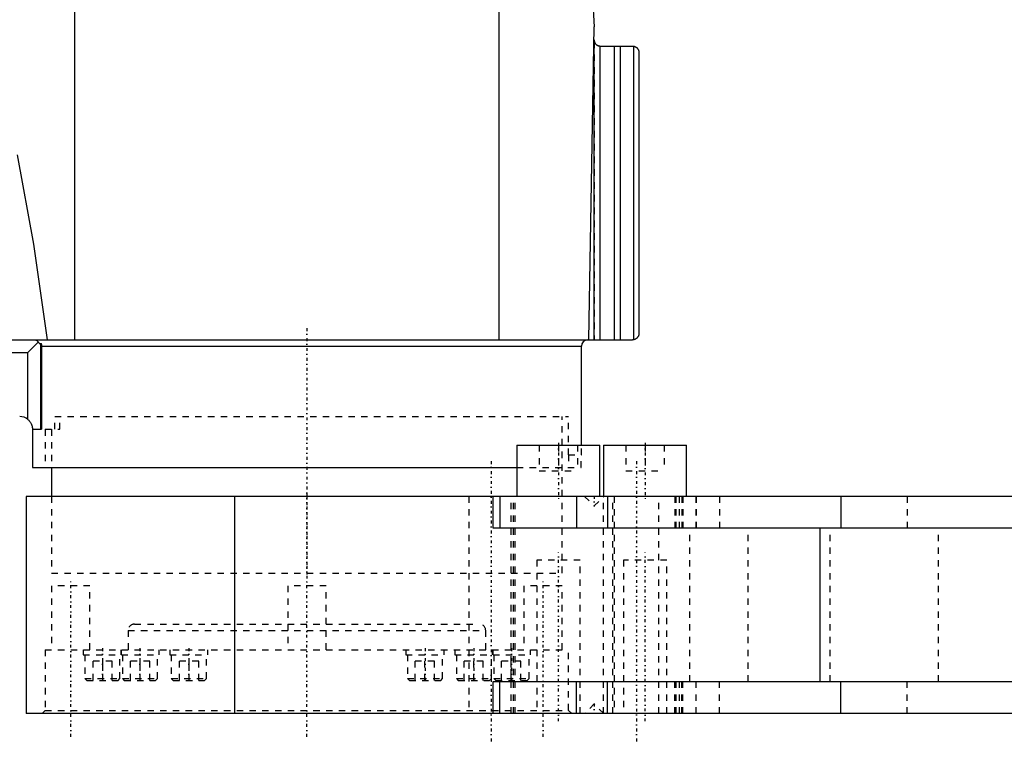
# Model space of a CAD drawing. Extents: x -392 to 171, y -1 to 595.
# Tile 3 of 5: x -265 to -111, y 140 to 253. Entities that reach past the tile are written whole.
import ezdxf

# ---------------------------------------------------------------- set-up
doc = ezdxf.new("R2010")
doc.units = 0
doc.linetypes.add('CENTER', pattern=[1.5, 0.45, -0.5, 0.05, -0.5])
doc.linetypes.add('DASHED', pattern=[2, 1, -1])
for name, color, linetype in [('AM_0', 7, 'CONTINUOUS'), ('AM_3', 7, 'DASHED'), ('AM_7', 7, 'CENTER')]:
    doc.layers.add(name, color=color, linetype=linetype)

msp = doc.modelspace()

# ---------------------------------------------------------------- linework, layer by layer
at = {"layer": 'AM_0', "color": 7, "linetype": 'CONTINUOUS'}
for p, q in [((-182.14, 387.81), (-175, 251.5)), ((-256.35, 202.5), (-256.35, 280.58)), ((-189.87, 202.5), (-189.87, 257.5)), ((-175.86, 202.5), (-175, 251.5)), ((-174.98, 202.5), (-174.98, 249.17)), ((-174.11, 248.5), (-174.11, 202.5)), ((-174.03, 248.5), (-169, 248.5)), ((-171.86, 248.5), (-171.86, 202.5)), ((-170.95, 248.5), (-170.95, 202.5)), ((-168.86, 248.49), (-168.86, 202.51)), ((-168, 247.5), (-168, 203.5)), ((-391.64, 202.5), (-169, 202.5)), ((-262.08, 202.12), (-263.7, 200.5)), ((-261.7, 188.5), (-261.7, 201.99)), ((-261.57, 201.5), (-177, 201.5)), ((-261.57, 201.5), (-261.57, 188.5)), ((-177, 186), (-177, 201.5)), ((-267, 200.5), (-263.7, 200.5)), ((-263.7, 190.02), (-263.7, 200.5)), ((-263, 188.5), (-263, 182.5)), ((-263, 188.5), (-261.57, 188.5)), ((-187.11, 186), (-187.11, 178)), ((-187.11, 186), (-174.11, 186)), ((-174.11, 178), (-174.11, 186)), ((-173.53, 186), (-173.53, 178)), ((-173.53, 186), (-160.53, 186)), ((-160.53, 178), (-160.53, 186)), ((-263, 182.5), (-187.11, 182.5)), ((-260, 182.5), (-260, 178)), ((-264, 178), (-264, 144)), ((48.48, 178), (-264, 178)), ((-231.32, 144), (-231.32, 178)), ((-190.84, 173), (-190.84, 178)), ((-189.76, 178), (-189.76, 173)), ((-177.75, 178), (-177.75, 173)), ((-172.9, 178), (-172.9, 173)), ((-136.37, 178), (-136.37, 173)), ((-37.21, 173), (-190.84, 173)), ((-139.61, 149), (-139.61, 173)), ((-190.84, 149), (-37.21, 149)), ((-190.84, 144), (-190.84, 149)), ((-189.76, 144), (-189.76, 149)), ((-177.75, 144), (-177.75, 149)), ((-172.9, 144), (-172.9, 149)), ((-136.37, 144), (-136.37, 149)), ((48.48, 144), (-264, 144))]:
    msp.add_line(p, q, dxfattribs=at)
for points in [[(-174.98, 249.17, 0), (-174.98, 249.17, 0), (-174.98, 249.17, 0), (-174.98, 249.17, 0), (-174.98, 249.16, 0), (-174.98, 249.16, 0), (-174.97, 249.16, 0), (-174.97, 249.16, 0), (-174.97, 249.15, 0), (-174.97, 249.15, 0), (-174.97, 249.14, 0), (-174.97, 249.14, 0), (-174.97, 249.14, 0), (-174.96, 249.13, 0), (-174.96, 249.13, 0), (-174.96, 249.12, 0), (-174.96, 249.11, 0), (-174.95, 249.11, 0), (-174.95, 249.1, 0), (-174.95, 249.1, 0), (-174.95, 249.09, 0), (-174.95, 249.09, 0), (-174.94, 249.08, 0), (-174.94, 249.08, 0), (-174.94, 249.07, 0), (-174.94, 249.07, 0), (-174.93, 249.06, 0), (-174.93, 249.06, 0), (-174.93, 249.05, 0), (-174.92, 249.04, 0), (-174.91, 249.02, 0), (-174.88, 248.97, 0), (-174.85, 248.92, 0), (-174.81, 248.87, 0), (-174.77, 248.82, 0), (-174.74, 248.79, 0), (-174.72, 248.77, 0), (-174.69, 248.74, 0), (-174.68, 248.74, 0), (-174.67, 248.73, 0), (-174.67, 248.72, 0), (-174.66, 248.72, 0), (-174.65, 248.71, 0), (-174.64, 248.71, 0), (-174.63, 248.7, 0), (-174.62, 248.69, 0), (-174.61, 248.68, 0), (-174.61, 248.68, 0), (-174.6, 248.68, 0), (-174.59, 248.67, 0), (-174.58, 248.66, 0), (-174.57, 248.66, 0), (-174.56, 248.65, 0), (-174.55, 248.64, 0), (-174.54, 248.64, 0), (-174.54, 248.64, 0), (-174.53, 248.63, 0), (-174.52, 248.62, 0), (-174.5, 248.62, 0), (-174.49, 248.61, 0), (-174.48, 248.6, 0), (-174.47, 248.6, 0), (-174.47, 248.6, 0), (-174.46, 248.59, 0), (-174.44, 248.59, 0), (-174.43, 248.58, 0), (-174.42, 248.58, 0), (-174.41, 248.57, 0), (-174.4, 248.57, 0), (-174.39, 248.57, 0), (-174.38, 248.56, 0), (-174.37, 248.56, 0), (-174.36, 248.55, 0), (-174.35, 248.55, 0), (-174.34, 248.55, 0), (-174.33, 248.54, 0), (-174.32, 248.54, 0), (-174.31, 248.54, 0), (-174.3, 248.54, 0), (-174.29, 248.53, 0), (-174.27, 248.53, 0), (-174.26, 248.53, 0), (-174.25, 248.52, 0), (-174.24, 248.52, 0), (-174.23, 248.52, 0), (-174.22, 248.52, 0), (-174.2, 248.51, 0), (-174.19, 248.51, 0), (-174.18, 248.51, 0), (-174.16, 248.51, 0), (-174.16, 248.51, 0), (-174.15, 248.51, 0), (-174.13, 248.5, 0), (-174.12, 248.5, 0), (-174.11, 248.5, 0)], [(-174.11, 248.5, 0), (-174.1, 248.5, 0), (-174.07, 248.5, 0), (-174.05, 248.5, 0), (-174.03, 248.5, 0)], [(-169, 248.5, 0), (-168.98, 248.5, 0), (-168.93, 248.5, 0), (-168.88, 248.49, 0), (-168.86, 248.49, 0)], [(-168.86, 248.49, 0), (-168.85, 248.49, 0), (-168.84, 248.49, 0), (-168.82, 248.48, 0), (-168.82, 248.48, 0), (-168.81, 248.48, 0), (-168.79, 248.48, 0), (-168.78, 248.47, 0), (-168.76, 248.47, 0), (-168.75, 248.47, 0), (-168.73, 248.46, 0), (-168.72, 248.46, 0), (-168.72, 248.46, 0), (-168.7, 248.45, 0), (-168.69, 248.45, 0), (-168.67, 248.45, 0), (-168.66, 248.44, 0), (-168.64, 248.43, 0), (-168.64, 248.43, 0), (-168.63, 248.43, 0), (-168.62, 248.42, 0), (-168.6, 248.42, 0), (-168.6, 248.41, 0), (-168.59, 248.41, 0), (-168.57, 248.41, 0), (-168.56, 248.4, 0), (-168.55, 248.4, 0), (-168.55, 248.39, 0), (-168.54, 248.39, 0), (-168.52, 248.38, 0), (-168.51, 248.37, 0), (-168.5, 248.36, 0), (-168.49, 248.36, 0), (-168.48, 248.35, 0), (-168.47, 248.35, 0), (-168.46, 248.34, 0), (-168.45, 248.34, 0), (-168.44, 248.33, 0), (-168.43, 248.32, 0), (-168.42, 248.31, 0), (-168.41, 248.31, 0), (-168.41, 248.3, 0), (-168.39, 248.3, 0), (-168.38, 248.29, 0), (-168.37, 248.28, 0), (-168.36, 248.27, 0), (-168.35, 248.26, 0), (-168.35, 248.26, 0), (-168.34, 248.25, 0), (-168.33, 248.25, 0), (-168.32, 248.24, 0), (-168.31, 248.23, 0), (-168.3, 248.22, 0), (-168.3, 248.21, 0), (-168.29, 248.21, 0), (-168.29, 248.2, 0), (-168.28, 248.19, 0), (-168.27, 248.18, 0), (-168.24, 248.15, 0), (-168.21, 248.12, 0), (-168.19, 248.09, 0), (-168.15, 248.03, 0), (-168.11, 247.96, 0), (-168.08, 247.9, 0), (-168.06, 247.83, 0), (-168.04, 247.8, 0), (-168.04, 247.78, 0), (-168.04, 247.77, 0), (-168.04, 247.77, 0), (-168.03, 247.76, 0), (-168.03, 247.75, 0), (-168.03, 247.74, 0), (-168.03, 247.73, 0), (-168.03, 247.73, 0), (-168.02, 247.71, 0), (-168.02, 247.7, 0), (-168.02, 247.7, 0), (-168.02, 247.69, 0), (-168.02, 247.68, 0), (-168.01, 247.67, 0), (-168.01, 247.65, 0), (-168.01, 247.64, 0), (-168.01, 247.63, 0), (-168.01, 247.62, 0), (-168.01, 247.62, 0), (-168.01, 247.6, 0), (-168, 247.59, 0), (-168, 247.58, 0), (-168, 247.56, 0), (-168, 247.55, 0), (-168, 247.54, 0), (-168, 247.54, 0), (-168, 247.52, 0), (-168, 247.51, 0), (-168, 247.5, 0)], [(-168.86, 248.49, 0), (-168.85, 248.49, 0), (-168.84, 248.49, 0), (-168.82, 248.48, 0), (-168.82, 248.48, 0), (-168.81, 248.48, 0), (-168.79, 248.48, 0), (-168.78, 248.47, 0), (-168.76, 248.47, 0), (-168.75, 248.47, 0), (-168.73, 248.46, 0), (-168.72, 248.46, 0), (-168.72, 248.46, 0), (-168.7, 248.45, 0), (-168.69, 248.45, 0), (-168.67, 248.45, 0), (-168.66, 248.44, 0), (-168.64, 248.43, 0), (-168.64, 248.43, 0), (-168.63, 248.43, 0), (-168.62, 248.42, 0), (-168.6, 248.42, 0), (-168.6, 248.41, 0), (-168.59, 248.41, 0), (-168.57, 248.41, 0), (-168.56, 248.4, 0), (-168.55, 248.4, 0), (-168.55, 248.39, 0), (-168.54, 248.39, 0), (-168.52, 248.38, 0), (-168.51, 248.37, 0), (-168.5, 248.36, 0), (-168.49, 248.36, 0), (-168.48, 248.35, 0), (-168.47, 248.35, 0), (-168.46, 248.34, 0), (-168.45, 248.34, 0), (-168.44, 248.33, 0), (-168.43, 248.32, 0), (-168.42, 248.31, 0), (-168.41, 248.31, 0), (-168.41, 248.3, 0), (-168.39, 248.3, 0), (-168.38, 248.29, 0), (-168.37, 248.28, 0), (-168.36, 248.27, 0), (-168.35, 248.26, 0), (-168.35, 248.26, 0), (-168.34, 248.25, 0), (-168.33, 248.25, 0), (-168.32, 248.24, 0), (-168.31, 248.23, 0), (-168.3, 248.22, 0), (-168.3, 248.21, 0), (-168.29, 248.21, 0), (-168.29, 248.2, 0), (-168.28, 248.19, 0), (-168.27, 248.18, 0), (-168.24, 248.15, 0), (-168.21, 248.12, 0), (-168.19, 248.09, 0), (-168.15, 248.03, 0), (-168.11, 247.96, 0), (-168.08, 247.9, 0), (-168.06, 247.83, 0), (-168.04, 247.8, 0), (-168.04, 247.78, 0), (-168.04, 247.77, 0), (-168.04, 247.77, 0), (-168.03, 247.76, 0), (-168.03, 247.75, 0), (-168.03, 247.74, 0), (-168.03, 247.73, 0), (-168.03, 247.73, 0), (-168.02, 247.71, 0), (-168.02, 247.7, 0), (-168.02, 247.7, 0), (-168.02, 247.69, 0), (-168.02, 247.68, 0), (-168.01, 247.67, 0), (-168.01, 247.65, 0), (-168.01, 247.64, 0), (-168.01, 247.63, 0), (-168.01, 247.62, 0), (-168.01, 247.62, 0), (-168.01, 247.6, 0), (-168, 247.59, 0), (-168, 247.58, 0), (-168, 247.56, 0), (-168, 247.55, 0), (-168, 247.54, 0), (-168, 247.54, 0), (-168, 247.52, 0), (-168, 247.51, 0), (-168, 247.5, 0)], [(-265.38, 231.48, 0), (-262.85, 217.46, 0), (-260.69, 202.5, 0)], [(-262.6, 202.5, 0), (-262.59, 202.5, 0), (-262.55, 202.5, 0), (-262.52, 202.49, 0), (-262.51, 202.49, 0), (-262.49, 202.49, 0), (-262.46, 202.48, 0), (-262.43, 202.46, 0), (-262.39, 202.45, 0), (-262.36, 202.43, 0), (-262.33, 202.42, 0), (-262.32, 202.4, 0), (-262.3, 202.39, 0), (-262.27, 202.37, 0), (-262.24, 202.34, 0), (-262.22, 202.32, 0), (-262.19, 202.29, 0), (-262.16, 202.25, 0), (-262.15, 202.24, 0), (-262.14, 202.22, 0), (-262.11, 202.18, 0), (-262.09, 202.14, 0), (-262.08, 202.12, 0)], [(-262.08, 202.12, 0), (-262.06, 202.1, 0), (-262.02, 202.06, 0), (-261.98, 202.02, 0), (-261.96, 202.01, 0), (-261.94, 201.99, 0), (-261.9, 201.95, 0), (-261.87, 201.92, 0), (-261.85, 201.91, 0), (-261.85, 201.9, 0), (-261.84, 201.9, 0), (-261.84, 201.9, 0), (-261.84, 201.89, 0), (-261.83, 201.89, 0), (-261.83, 201.89, 0), (-261.83, 201.88, 0), (-261.82, 201.88, 0), (-261.82, 201.87, 0), (-261.81, 201.87, 0), (-261.81, 201.87, 0), (-261.81, 201.87, 0), (-261.8, 201.87, 0), (-261.8, 201.86, 0), (-261.8, 201.86, 0), (-261.79, 201.86, 0), (-261.79, 201.86, 0), (-261.79, 201.86, 0), (-261.78, 201.86, 0), (-261.78, 201.85, 0), (-261.78, 201.85, 0), (-261.78, 201.85, 0), (-261.77, 201.85, 0), (-261.77, 201.85, 0), (-261.77, 201.85, 0), (-261.77, 201.85, 0), (-261.76, 201.85, 0), (-261.76, 201.85, 0), (-261.76, 201.85, 0), (-261.76, 201.85, 0), (-261.75, 201.85, 0), (-261.75, 201.85, 0), (-261.75, 201.85, 0), (-261.75, 201.85, 0), (-261.75, 201.85, 0), (-261.74, 201.85, 0), (-261.74, 201.86, 0), (-261.74, 201.86, 0), (-261.74, 201.86, 0), (-261.74, 201.86, 0), (-261.73, 201.86, 0), (-261.73, 201.86, 0), (-261.73, 201.87, 0), (-261.73, 201.87, 0), (-261.73, 201.87, 0), (-261.72, 201.87, 0), (-261.72, 201.87, 0), (-261.72, 201.88, 0), (-261.72, 201.88, 0), (-261.72, 201.89, 0), (-261.71, 201.91, 0), (-261.71, 201.92, 0), (-261.7, 201.93, 0), (-261.7, 201.96, 0), (-261.7, 201.98, 0), (-261.7, 201.99, 0)], [(-168.86, 202.51, 0), (-168.88, 202.51, 0), (-168.93, 202.5, 0), (-168.98, 202.5, 0), (-169, 202.5, 0)], [(-168, 203.5, 0), (-168, 203.49, 0), (-168, 203.48, 0), (-168, 203.46, 0), (-168, 203.46, 0), (-168, 203.45, 0), (-168, 203.44, 0), (-168, 203.42, 0), (-168, 203.41, 0), (-168.01, 203.4, 0), (-168.01, 203.38, 0), (-168.01, 203.38, 0), (-168.01, 203.37, 0), (-168.01, 203.36, 0), (-168.01, 203.35, 0), (-168.01, 203.33, 0), (-168.02, 203.32, 0), (-168.02, 203.31, 0), (-168.02, 203.3, 0), (-168.02, 203.3, 0), (-168.02, 203.29, 0), (-168.03, 203.27, 0), (-168.03, 203.27, 0), (-168.03, 203.26, 0), (-168.03, 203.25, 0), (-168.03, 203.24, 0), (-168.04, 203.23, 0), (-168.04, 203.23, 0), (-168.04, 203.22, 0), (-168.04, 203.2, 0), (-168.06, 203.17, 0), (-168.08, 203.1, 0), (-168.11, 203.04, 0), (-168.15, 202.97, 0), (-168.19, 202.91, 0), (-168.21, 202.88, 0), (-168.24, 202.85, 0), (-168.27, 202.82, 0), (-168.28, 202.81, 0), (-168.29, 202.8, 0), (-168.29, 202.79, 0), (-168.3, 202.79, 0), (-168.3, 202.78, 0), (-168.31, 202.77, 0), (-168.32, 202.76, 0), (-168.33, 202.75, 0), (-168.34, 202.75, 0), (-168.35, 202.74, 0), (-168.35, 202.74, 0), (-168.36, 202.73, 0), (-168.37, 202.72, 0), (-168.38, 202.71, 0), (-168.39, 202.7, 0), (-168.41, 202.7, 0), (-168.41, 202.69, 0), (-168.42, 202.69, 0), (-168.43, 202.68, 0), (-168.44, 202.67, 0), (-168.45, 202.66, 0), (-168.46, 202.66, 0), (-168.47, 202.65, 0), (-168.48, 202.65, 0), (-168.49, 202.64, 0), (-168.5, 202.64, 0), (-168.51, 202.63, 0), (-168.52, 202.62, 0), (-168.54, 202.61, 0), (-168.55, 202.61, 0), (-168.55, 202.6, 0), (-168.56, 202.6, 0), (-168.57, 202.59, 0), (-168.59, 202.59, 0), (-168.6, 202.59, 0), (-168.6, 202.58, 0), (-168.62, 202.58, 0), (-168.63, 202.57, 0), (-168.64, 202.57, 0), (-168.64, 202.57, 0), (-168.66, 202.56, 0), (-168.67, 202.55, 0), (-168.69, 202.55, 0), (-168.7, 202.55, 0), (-168.72, 202.54, 0), (-168.72, 202.54, 0), (-168.73, 202.54, 0), (-168.75, 202.53, 0), (-168.76, 202.53, 0), (-168.78, 202.53, 0), (-168.79, 202.52, 0), (-168.81, 202.52, 0), (-168.82, 202.52, 0), (-168.82, 202.52, 0), (-168.84, 202.51, 0), (-168.85, 202.51, 0), (-168.86, 202.51, 0)], [(-261.7, 201.99, 0), (-261.69, 201.97, 0), (-261.68, 201.95, 0), (-261.67, 201.92, 0), (-261.66, 201.91, 0), (-261.66, 201.9, 0), (-261.64, 201.87, 0), (-261.63, 201.85, 0), (-261.62, 201.82, 0), (-261.62, 201.8, 0), (-261.61, 201.77, 0), (-261.6, 201.75, 0), (-261.6, 201.74, 0), (-261.59, 201.71, 0), (-261.59, 201.68, 0), (-261.58, 201.65, 0), (-261.58, 201.63, 0), (-261.57, 201.6, 0), (-261.57, 201.58, 0), (-261.57, 201.57, 0), (-261.57, 201.54, 0), (-261.57, 201.51, 0), (-261.57, 201.5, 0)], [(-263.7, 190.02, 0), (-263.66, 189.99, 0), (-263.59, 189.92, 0), (-263.53, 189.85, 0), (-263.5, 189.82, 0), (-263.47, 189.78, 0), (-263.41, 189.71, 0), (-263.35, 189.63, 0), (-263.3, 189.55, 0), (-263.25, 189.46, 0), (-263.2, 189.38, 0), (-263.18, 189.34, 0), (-263.16, 189.29, 0), (-263.13, 189.2, 0), (-263.1, 189.11, 0), (-263.07, 189.02, 0), (-263.05, 188.92, 0), (-263.03, 188.83, 0), (-263.02, 188.78, 0), (-263.01, 188.74, 0), (-263.01, 188.64, 0), (-263, 188.55, 0), (-263, 188.5, 0)]]:
    msp.add_polyline3d(points, dxfattribs=at)
for centre, radius, start, end in [((-174.03, 249.5), 1, 179, 199.1959), ((-176, 201.5), 1, 90, 180), ((-265, 188.5), 2, 49.4584, 90)]:
    msp.add_arc(centre, radius, start, end, dxfattribs=at)
at = {"layer": 'AM_3', "color": 6, "linetype": 'DASHED'}
for p, q in [((-174.99, 249.2), (-174.99, 202.5)), ((-174.98, 249.17), (-174.98, 202.5)), ((-174.11, 248.5), (-174.11, 202.5)), ((-259.5, 190.5), (-179, 190.5)), ((-259.5, 188.5), (-259.5, 190.5)), ((-258.7, 188.5), (-258.7, 190.5)), ((-180, 166), (-180, 190.5)), ((-179, 184.5), (-179, 190.5)), ((-261, 188.5), (-261, 182.5)), ((-261, 188.5), (-258.7, 188.5)), ((-260, 188.5), (-260, 182.5)), ((-183.61, 186), (-183.61, 182)), ((-180.61, 186), (-180.61, 182)), ((-177.61, 186), (-177.61, 182)), ((-177, 184.5), (-177, 186)), ((-170.03, 186), (-170.03, 182)), ((-167.03, 186), (-167.03, 182)), ((-164.03, 186), (-164.03, 182)), ((-179.03, 184.5), (-177, 184.5)), ((-179.03, 184.5), (-179.03, 182.5)), ((-177.03, 182.5), (-177.03, 184.5)), ((-187.11, 182.5), (-177.03, 182.5)), ((-183.61, 182), (-177.61, 182)), ((-170.03, 182), (-164.03, 182)), ((-260, 178), (-260, 166)), ((-194.63, 178), (-194.63, 144)), ((-187.99, 144), (-187.99, 178)), ((-187.63, 144), (-187.63, 178)), ((-187.37, 144), (-187.37, 178)), ((-176.5, 178), (-175, 176.5)), ((-175, 176.5), (-173.5, 178)), ((-173.54, 144), (-173.54, 178)), ((-172.1, 144), (-172.1, 178)), ((-171.86, 178), (-171.86, 144)), ((-164.86, 144), (-164.86, 178)), ((-162.35, 178), (-162.35, 173)), ((-162.17, 173), (-162.17, 178)), ((-161.67, 178), (-161.67, 173)), ((-161.29, 178), (-161.29, 173)), ((-161.11, 178), (-161.11, 173)), ((-159.03, 178), (-159.03, 173)), ((-159, 173), (-159, 178)), ((-155.39, 178), (-155.39, 173)), ((-125.97, 178), (-125.97, 173)), ((-160.01, 149), (-160.01, 173)), ((-150.86, 149), (-150.86, 173)), ((-138.01, 149), (-138.01, 173)), ((-121.08, 149), (-121.08, 173)), ((-184.01, 168), (-184.01, 144)), ((-177.21, 168), (-184.01, 168)), ((-177.21, 144), (-177.21, 168)), ((-170.43, 168), (-170.43, 144)), ((-163.63, 168), (-170.43, 168)), ((-163.63, 144), (-163.63, 168)), ((-260, 166), (-180, 166)), ((-260, 166), (-180, 166)), ((-260, 164), (-260, 154)), ((-254, 164), (-260, 164)), ((-254, 154), (-254, 164)), ((-223, 164), (-223, 154)), ((-217, 164), (-223, 164)), ((-217, 154), (-217, 164)), ((-186, 164), (-186, 154)), ((-180, 164), (-186, 164)), ((-180, 154), (-180, 164)), ((-247, 158), (-193, 158)), ((-248, 157), (-248, 154)), ((-248, 157), (-192, 157)), ((-192, 154), (-192, 157)), ((-261, 154), (-261, 144.5)), ((-261, 154), (-179, 154)), ((-255.04, 154), (-255.04, 153.2)), ((-255.04, 153.2), (-243.16, 153.2)), ((-254.79, 153.2), (-254.79, 149.5)), ((-249.29, 149.5), (-249.29, 153.2)), ((-249.16, 154), (-249.16, 153.2)), ((-249.04, 153.2), (-249.04, 154)), ((-248.91, 153.2), (-248.91, 149.5)), ((-243.41, 149.5), (-243.41, 153.2)), ((-243.16, 153.2), (-243.16, 154)), ((-241.5, 154), (-241.5, 153.2)), ((-241.5, 153.2), (-235.5, 153.2)), ((-241.25, 153.2), (-241.25, 149.5)), ((-235.75, 149.5), (-235.75, 153.2)), ((-235.5, 153.2), (-235.5, 154)), ((-204.5, 154), (-204.5, 153.2)), ((-204.5, 153.2), (-198.5, 153.2)), ((-204.25, 153.2), (-204.25, 149.5)), ((-198.75, 149.5), (-198.75, 153.2)), ((-198.5, 153.2), (-198.5, 154)), ((-196.84, 154), (-196.84, 153.2)), ((-196.84, 153.2), (-184.96, 153.2)), ((-196.59, 153.2), (-196.59, 149.5)), ((-191.09, 149.5), (-191.09, 153.2)), ((-190.96, 154), (-190.96, 153.2)), ((-190.84, 153.2), (-190.84, 154)), ((-190.71, 153.2), (-190.71, 149.5)), ((-185.21, 149.5), (-185.21, 153.2)), ((-184.96, 153.2), (-184.96, 154)), ((-179, 144.5), (-179, 154)), ((-253.5, 149.2), (-253.5, 152.2)), ((-250.5, 152.2), (-253.5, 152.2)), ((-252, 149.2), (-252, 152.2)), ((-250.5, 149.2), (-250.5, 152.2)), ((-247.62, 149.2), (-247.62, 152.2)), ((-244.62, 152.2), (-247.62, 152.2)), ((-246.12, 149.2), (-246.12, 152.2)), ((-244.62, 149.2), (-244.62, 152.2)), ((-239.96, 149.2), (-239.96, 152.2)), ((-236.96, 152.2), (-239.96, 152.2)), ((-238.46, 149.2), (-238.46, 152.2)), ((-236.96, 149.2), (-236.96, 152.2)), ((-203.04, 149.2), (-203.04, 152.2)), ((-200.04, 152.2), (-203.04, 152.2)), ((-201.54, 149.2), (-201.54, 152.2)), ((-200.04, 149.2), (-200.04, 152.2)), ((-195.38, 149.2), (-195.38, 152.2)), ((-192.38, 152.2), (-195.38, 152.2)), ((-193.88, 149.2), (-193.88, 152.2)), ((-192.38, 149.2), (-192.38, 152.2)), ((-189.5, 149.2), (-189.5, 152.2)), ((-186.5, 152.2), (-189.5, 152.2)), ((-188, 149.2), (-188, 152.2)), ((-186.5, 149.2), (-186.5, 152.2)), ((-254.79, 149.5), (-254.49, 149.2)), ((-254.79, 149.5), (-249.29, 149.5)), ((-254.49, 149.2), (-249.59, 149.2)), ((-249.59, 149.2), (-249.29, 149.5)), ((-248.91, 149.5), (-248.61, 149.2)), ((-248.91, 149.5), (-243.41, 149.5)), ((-248.61, 149.2), (-243.71, 149.2)), ((-243.71, 149.2), (-243.41, 149.5)), ((-241.25, 149.5), (-240.95, 149.2)), ((-241.25, 149.5), (-235.75, 149.5)), ((-240.95, 149.2), (-236.05, 149.2)), ((-236.05, 149.2), (-235.75, 149.5)), ((-204.25, 149.5), (-203.95, 149.2)), ((-204.25, 149.5), (-198.75, 149.5)), ((-203.95, 149.2), (-199.05, 149.2)), ((-199.05, 149.2), (-198.75, 149.5)), ((-196.59, 149.5), (-196.29, 149.2)), ((-196.59, 149.5), (-191.09, 149.5)), ((-196.29, 149.2), (-191.39, 149.2)), ((-191.39, 149.2), (-191.09, 149.5)), ((-190.71, 149.5), (-190.41, 149.2)), ((-190.71, 149.5), (-185.21, 149.5)), ((-190.41, 149.2), (-185.51, 149.2)), ((-185.51, 149.2), (-185.21, 149.5)), ((-162.35, 144), (-162.35, 149)), ((-162.17, 144), (-162.17, 149)), ((-161.67, 149), (-161.67, 144)), ((-161.29, 144), (-161.29, 149)), ((-161.11, 144), (-161.11, 149)), ((-159.03, 144), (-159.03, 149)), ((-159, 144), (-159, 149)), ((-155.39, 144), (-155.39, 149)), ((-125.97, 144), (-125.97, 149)), ((-175, 145.5), (-176.5, 144)), ((-173.5, 144), (-175, 145.5)), ((-261, 144.5), (-261.5, 144)), ((-261, 144.5), (-179, 144.5)), ((-178.5, 144), (-179, 144.5))]:
    msp.add_line(p, q, dxfattribs=at)
for points in [[(-174.99, 249.2, 0), (-174.99, 249.2, 0), (-174.99, 249.2, 0), (-174.99, 249.2, 0), (-174.99, 249.2, 0), (-174.99, 249.2, 0), (-174.99, 249.2, 0), (-174.99, 249.19, 0), (-174.99, 249.19, 0), (-174.98, 249.19, 0), (-174.98, 249.18, 0), (-174.98, 249.18, 0), (-174.98, 249.18, 0), (-174.98, 249.17, 0), (-174.98, 249.17, 0), (-174.98, 249.16, 0), (-174.97, 249.16, 0), (-174.97, 249.15, 0), (-174.97, 249.15, 0), (-174.97, 249.14, 0), (-174.97, 249.14, 0), (-174.96, 249.13, 0), (-174.96, 249.13, 0), (-174.96, 249.12, 0), (-174.96, 249.11, 0), (-174.95, 249.11, 0), (-174.95, 249.1, 0), (-174.95, 249.1, 0), (-174.95, 249.09, 0), (-174.94, 249.08, 0), (-174.93, 249.06, 0), (-174.9, 249, 0), (-174.87, 248.95, 0), (-174.83, 248.9, 0), (-174.79, 248.84, 0), (-174.77, 248.82, 0), (-174.74, 248.79, 0), (-174.71, 248.76, 0), (-174.7, 248.75, 0), (-174.69, 248.75, 0), (-174.69, 248.74, 0), (-174.68, 248.74, 0), (-174.67, 248.73, 0), (-174.66, 248.72, 0), (-174.65, 248.72, 0), (-174.64, 248.71, 0), (-174.63, 248.7, 0), (-174.63, 248.7, 0), (-174.62, 248.69, 0), (-174.61, 248.68, 0), (-174.6, 248.68, 0), (-174.59, 248.67, 0), (-174.58, 248.66, 0), (-174.57, 248.65, 0), (-174.56, 248.65, 0), (-174.56, 248.65, 0), (-174.55, 248.64, 0), (-174.53, 248.63, 0), (-174.52, 248.63, 0), (-174.51, 248.62, 0), (-174.5, 248.61, 0), (-174.49, 248.61, 0), (-174.49, 248.61, 0), (-174.47, 248.6, 0), (-174.46, 248.59, 0), (-174.45, 248.59, 0), (-174.43, 248.58, 0), (-174.42, 248.58, 0), (-174.41, 248.57, 0), (-174.41, 248.57, 0), (-174.39, 248.57, 0), (-174.38, 248.56, 0), (-174.37, 248.56, 0), (-174.37, 248.56, 0), (-174.35, 248.55, 0), (-174.34, 248.55, 0), (-174.33, 248.55, 0), (-174.33, 248.54, 0), (-174.31, 248.54, 0), (-174.3, 248.54, 0), (-174.28, 248.53, 0), (-174.27, 248.53, 0), (-174.25, 248.52, 0), (-174.25, 248.52, 0), (-174.24, 248.52, 0), (-174.23, 248.52, 0), (-174.21, 248.52, 0), (-174.2, 248.51, 0), (-174.18, 248.51, 0), (-174.17, 248.51, 0), (-174.16, 248.51, 0), (-174.15, 248.51, 0), (-174.14, 248.51, 0), (-174.12, 248.5, 0), (-174.11, 248.5, 0)], [(-174.99, 249.2, 0), (-174.99, 249.2, 0), (-174.99, 249.2, 0), (-174.99, 249.2, 0), (-174.99, 249.2, 0), (-174.99, 249.2, 0), (-174.99, 249.2, 0), (-174.99, 249.19, 0), (-174.99, 249.19, 0), (-174.98, 249.19, 0), (-174.98, 249.18, 0), (-174.98, 249.18, 0), (-174.98, 249.18, 0), (-174.98, 249.17, 0), (-174.98, 249.17, 0), (-174.98, 249.16, 0), (-174.97, 249.16, 0), (-174.97, 249.15, 0), (-174.97, 249.15, 0), (-174.97, 249.14, 0), (-174.97, 249.14, 0), (-174.96, 249.13, 0), (-174.96, 249.13, 0), (-174.96, 249.12, 0), (-174.96, 249.11, 0), (-174.95, 249.11, 0), (-174.95, 249.1, 0), (-174.95, 249.1, 0), (-174.95, 249.09, 0), (-174.94, 249.08, 0), (-174.93, 249.06, 0), (-174.9, 249, 0), (-174.87, 248.95, 0), (-174.83, 248.9, 0), (-174.79, 248.84, 0), (-174.77, 248.82, 0), (-174.74, 248.79, 0), (-174.71, 248.76, 0), (-174.7, 248.75, 0), (-174.69, 248.75, 0), (-174.69, 248.74, 0), (-174.68, 248.74, 0), (-174.67, 248.73, 0), (-174.66, 248.72, 0), (-174.65, 248.72, 0), (-174.64, 248.71, 0), (-174.63, 248.7, 0), (-174.63, 248.7, 0), (-174.62, 248.69, 0), (-174.61, 248.68, 0), (-174.6, 248.68, 0), (-174.59, 248.67, 0), (-174.58, 248.66, 0), (-174.57, 248.65, 0), (-174.56, 248.65, 0), (-174.56, 248.65, 0), (-174.55, 248.64, 0), (-174.53, 248.63, 0), (-174.52, 248.63, 0), (-174.51, 248.62, 0), (-174.5, 248.61, 0), (-174.49, 248.61, 0), (-174.49, 248.61, 0), (-174.47, 248.6, 0), (-174.46, 248.59, 0), (-174.45, 248.59, 0), (-174.43, 248.58, 0), (-174.42, 248.58, 0), (-174.41, 248.57, 0), (-174.41, 248.57, 0), (-174.39, 248.57, 0), (-174.38, 248.56, 0), (-174.37, 248.56, 0), (-174.37, 248.56, 0), (-174.35, 248.55, 0), (-174.34, 248.55, 0), (-174.33, 248.55, 0), (-174.33, 248.54, 0), (-174.31, 248.54, 0), (-174.3, 248.54, 0), (-174.28, 248.53, 0), (-174.27, 248.53, 0), (-174.25, 248.52, 0), (-174.25, 248.52, 0), (-174.24, 248.52, 0), (-174.23, 248.52, 0), (-174.21, 248.52, 0), (-174.2, 248.51, 0), (-174.18, 248.51, 0), (-174.17, 248.51, 0), (-174.16, 248.51, 0), (-174.15, 248.51, 0), (-174.14, 248.51, 0), (-174.12, 248.5, 0), (-174.11, 248.5, 0)], [(-174.98, 249.17, 0), (-174.98, 249.17, 0), (-174.98, 249.17, 0), (-174.98, 249.17, 0), (-174.98, 249.17, 0), (-174.98, 249.17, 0), (-174.98, 249.17, 0), (-174.98, 249.16, 0), (-174.98, 249.16, 0), (-174.97, 249.16, 0), (-174.97, 249.15, 0), (-174.97, 249.15, 0), (-174.97, 249.15, 0), (-174.97, 249.15, 0), (-174.97, 249.14, 0), (-174.97, 249.13, 0), (-174.96, 249.13, 0), (-174.96, 249.12, 0), (-174.96, 249.12, 0), (-174.96, 249.12, 0), (-174.96, 249.11, 0), (-174.95, 249.1, 0), (-174.95, 249.1, 0), (-174.95, 249.1, 0), (-174.95, 249.09, 0), (-174.94, 249.08, 0), (-174.94, 249.08, 0), (-174.94, 249.08, 0), (-174.94, 249.07, 0), (-174.93, 249.06, 0), (-174.93, 249.05, 0), (-174.93, 249.05, 0), (-174.92, 249.04, 0), (-174.92, 249.03, 0), (-174.92, 249.03, 0), (-174.91, 249.02, 0), (-174.91, 249.01, 0), (-174.89, 248.98, 0), (-174.86, 248.93, 0), (-174.82, 248.88, 0), (-174.78, 248.83, 0), (-174.75, 248.81, 0), (-174.73, 248.78, 0), (-174.7, 248.75, 0), (-174.69, 248.75, 0), (-174.68, 248.74, 0), (-174.68, 248.73, 0), (-174.67, 248.73, 0), (-174.66, 248.72, 0), (-174.65, 248.71, 0), (-174.64, 248.71, 0), (-174.63, 248.7, 0), (-174.62, 248.69, 0), (-174.62, 248.69, 0), (-174.61, 248.68, 0), (-174.6, 248.68, 0), (-174.59, 248.67, 0), (-174.58, 248.66, 0), (-174.57, 248.66, 0), (-174.56, 248.65, 0), (-174.55, 248.65, 0), (-174.55, 248.64, 0), (-174.54, 248.64, 0), (-174.53, 248.63, 0), (-174.51, 248.62, 0), (-174.5, 248.62, 0), (-174.49, 248.61, 0), (-174.48, 248.61, 0), (-174.48, 248.6, 0), (-174.46, 248.6, 0), (-174.45, 248.59, 0), (-174.44, 248.59, 0), (-174.43, 248.58, 0), (-174.41, 248.57, 0), (-174.41, 248.57, 0), (-174.4, 248.57, 0), (-174.39, 248.56, 0), (-174.37, 248.56, 0), (-174.37, 248.56, 0), (-174.36, 248.55, 0), (-174.35, 248.55, 0), (-174.33, 248.55, 0), (-174.33, 248.54, 0), (-174.32, 248.54, 0), (-174.31, 248.54, 0), (-174.29, 248.53, 0), (-174.28, 248.53, 0), (-174.26, 248.53, 0), (-174.25, 248.52, 0), (-174.24, 248.52, 0), (-174.24, 248.52, 0), (-174.22, 248.52, 0), (-174.21, 248.51, 0), (-174.19, 248.51, 0), (-174.18, 248.51, 0), (-174.16, 248.51, 0), (-174.16, 248.51, 0), (-174.15, 248.51, 0), (-174.13, 248.5, 0), (-174.12, 248.5, 0), (-174.11, 248.5, 0)], [(-174.11, 248.5, 0), (-174.1, 248.5, 0), (-174.07, 248.5, 0), (-174.05, 248.5, 0), (-174.03, 248.5, 0)], [(-261.7, 201.99, 0), (-261.7, 201.97, 0), (-261.7, 201.94, 0), (-261.71, 201.91, 0), (-261.71, 201.9, 0), (-261.71, 201.89, 0), (-261.72, 201.88, 0), (-261.72, 201.88, 0), (-261.72, 201.87, 0), (-261.72, 201.87, 0), (-261.72, 201.87, 0), (-261.73, 201.87, 0), (-261.73, 201.87, 0), (-261.73, 201.86, 0), (-261.73, 201.86, 0), (-261.73, 201.86, 0), (-261.73, 201.86, 0), (-261.74, 201.86, 0), (-261.74, 201.86, 0), (-261.74, 201.86, 0), (-261.74, 201.85, 0), (-261.74, 201.85, 0), (-261.75, 201.85, 0), (-261.75, 201.85, 0), (-261.75, 201.85, 0), (-261.75, 201.85, 0), (-261.75, 201.85, 0), (-261.75, 201.85, 0), (-261.76, 201.85, 0), (-261.76, 201.85, 0), (-261.76, 201.85, 0), (-261.76, 201.85, 0), (-261.76, 201.85, 0), (-261.77, 201.85, 0), (-261.77, 201.85, 0), (-261.77, 201.85, 0), (-261.77, 201.85, 0), (-261.77, 201.85, 0), (-261.78, 201.85, 0), (-261.78, 201.85, 0), (-261.78, 201.85, 0), (-261.78, 201.85, 0), (-261.78, 201.86, 0), (-261.79, 201.86, 0), (-261.79, 201.86, 0), (-261.79, 201.86, 0), (-261.79, 201.86, 0), (-261.8, 201.86, 0), (-261.8, 201.86, 0), (-261.8, 201.87, 0), (-261.81, 201.87, 0), (-261.81, 201.87, 0), (-261.81, 201.87, 0), (-261.81, 201.87, 0), (-261.82, 201.88, 0), (-261.82, 201.88, 0), (-261.83, 201.88, 0), (-261.83, 201.88, 0), (-261.83, 201.89, 0), (-261.84, 201.89, 0), (-261.84, 201.89, 0), (-261.84, 201.9, 0), (-261.85, 201.9, 0), (-261.86, 201.91, 0), (-261.89, 201.94, 0), (-261.93, 201.98, 0), (-261.95, 202, 0), (-261.97, 202.01, 0), (-262.01, 202.05, 0), (-262.06, 202.1, 0), (-262.08, 202.12, 0)]]:
    msp.add_polyline3d(points, dxfattribs=at)
for centre, start, end in [((-247, 157), 90, 180), ((-193, 157), 0, 90)]:
    msp.add_arc(centre, 1, start, end, dxfattribs=at)
at = {"layer": 'AM_7', "color": 4, "linetype": 'CENTER'}
for p, q in [((-220, 204.32), (-220, 164.18)), ((-180.61, 186.4), (-180.61, 177.6)), ((-167.03, 186.4), (-167.03, 177.6)), ((-191.13, 183.5), (-191.13, 139.5)), ((-168.36, 183.5), (-168.36, 139.5)), ((-220, 178.6), (-220, 165.4)), ((-175, 178.07), (-175, 176.43)), ((-180.61, 142.8), (-180.61, 169.2)), ((-167.03, 142.8), (-167.03, 169.2)), ((-257, 140.38), (-257, 165.12)), ((-220, 140.38), (-220, 165.12)), ((-183, 140.38), (-183, 165.12)), ((-252.04, 154.24), (-252.04, 148.96)), ((-246.16, 154.24), (-246.16, 148.96)), ((-238.5, 154.24), (-238.5, 148.96)), ((-201.5, 154.24), (-201.5, 148.96)), ((-193.84, 154.24), (-193.84, 148.96)), ((-187.96, 154.24), (-187.96, 148.96)), ((-175, 145.57), (-175, 143.93))]:
    msp.add_line(p, q, dxfattribs=at)

doc.saveas('drawing.dxf')
